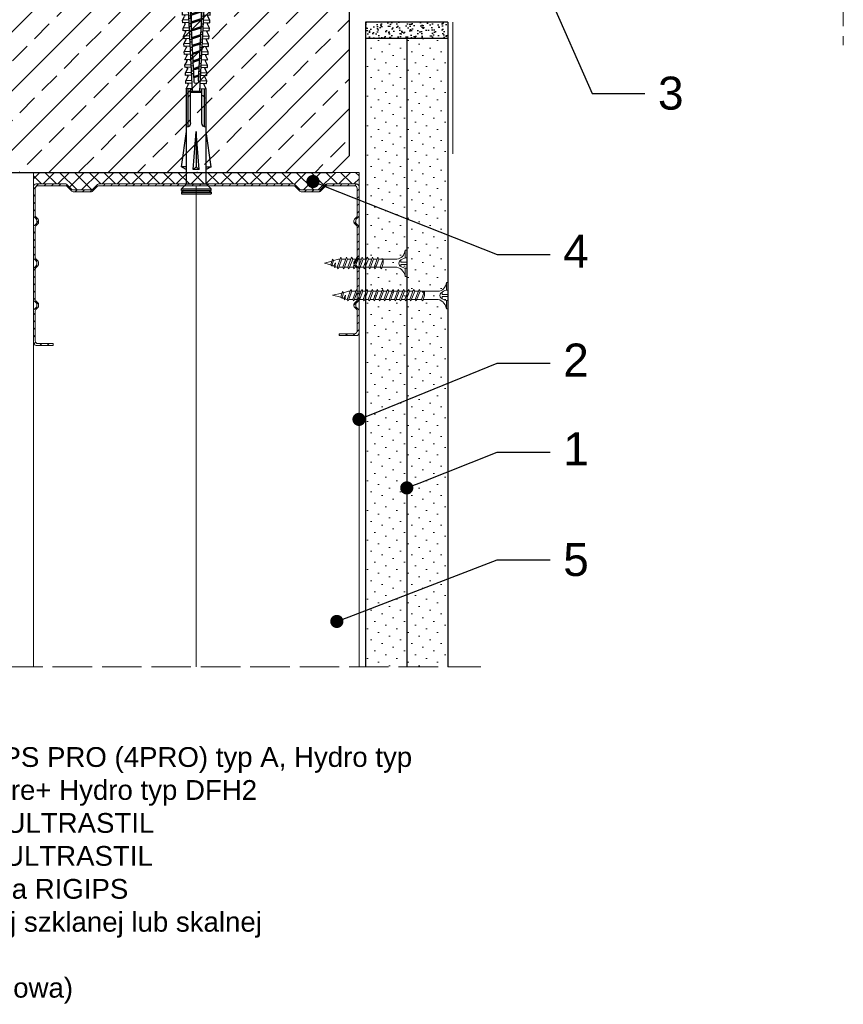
# Model space of a CAD drawing. Header units: millimetres. Extents: x 1245 to 3300, y 237 to 1534.
# Tile 2 of 16: x 1495 to 1745, y 237 to 536. Entities that reach past the tile are written whole.
import ezdxf
from ezdxf import colors
from ezdxf.entities.mleader import LeaderData, LeaderLine
from ezdxf.math import Vec2, Vec3

# ---------------------------------------------------------------- set-up
doc = ezdxf.new("R2010")
doc.units = ezdxf.units.MM
doc.linetypes.add('ACAD_ISO02W100', pattern=[15, 12, -3])
for name, color, linetype, lineweight in [('_ISOVER WELNA', 7, 'BATTING', 9), ('_RIGIPS AKCESORIA', 7, 'Continuous', 18), ('_RIGIPS G-K', 7, 'Continuous', 25), ('_RIGIPS PROFIL', 7, 'Continuous', 18), ('KRESKOWANIE', 7, 'Continuous', 9), ('OPISY', 7, 'Continuous', 9), ('PRZERYWANA', 7, 'ACAD_ISO02W100', 9)]:
    doc.layers.add(name, color=color, linetype=linetype, lineweight=lineweight)
doc.styles.get("Standard").update_dxf_attribs({"font": 'arial.ttf'})
doc.linetypes.add('BATTING', pattern='A,0.00254,-2.54,[134,ltypeshp.shx,S=2.54,R=0,X=-2.54,Y=0],-5.08,[134,ltypeshp.shx,S=2.54,R=180,X=2.54,Y=0],-2.54', length=10.16254)
pattern_1 = [(225, (0, -234.77), (1.122532, -3.367596), [0, -3.175])]

# ---------------------------------------------------------------- blocks, each defined once
blk = doc.blocks.new('TN 25')
at = {"layer": '_RIGIPS AKCESORIA'}
for p, q in [((0, -0.84), (0, 7.16)), ((0, 7.16), (0.46, 7.16)), ((0.46, 7.16), (0.46, 4.78)), ((0.46, 4.78), (0, 4.78)), ((0, 3.5), (1.77, 3.5)), ((1.77, 3.5), (1.77, 4.2)), ((3.02, 4.46), (8.47, 4.46)), ((7.12, 4.46), (7.12, 3.18)), ((8.03, 2.01), (7.12, 4.46)), ((7.12, 3.18), (7.65, 1.53)), ((8.47, 4.46), (8.79, 5)), ((9.61, 1.51), (8.47, 4.46)), ((8.79, 5), (9.93, 2.01)), ((9, 4.46), (10.1, 4.46)), ((10.1, 4.46), (10.41, 5)), ((11.23, 1.51), (10.1, 4.46)), ((10.41, 5), (11.56, 2.01)), ((10.62, 4.46), (11.67, 4.46)), ((11.67, 4.46), (11.99, 5)), ((12.81, 1.51), (11.67, 4.46)), ((11.99, 5), (13.14, 2.01)), ((12.2, 4.46), (13.21, 4.46)), ((13.21, 4.46), (13.52, 5)), ((14.34, 1.51), (13.21, 4.46)), ((13.52, 5), (14.67, 2.01)), ((13.73, 4.46), (14.8, 4.46)), ((14.8, 4.46), (15.12, 5)), ((15.94, 1.51), (14.8, 4.46)), ((15.12, 5), (16.26, 2.01)), ((15.33, 4.46), (16.42, 4.46)), ((16.42, 4.46), (16.73, 5)), ((17.55, 1.51), (16.42, 4.46)), ((16.73, 5), (17.88, 2.01)), ((16.94, 4.46), (17.99, 4.46)), ((17.99, 4.46), (18.31, 5)), ((19.13, 1.51), (17.99, 4.46)), ((18.31, 5), (19.45, 2.01)), ((18.52, 4.46), (19.68, 4.46)), ((19.68, 4.46), (20, 5)), ((20.82, 1.51), (19.68, 4.46)), ((20, 5), (21.14, 2.01)), ((20.21, 4.46), (20.7, 4.46)), ((20.7, 4.46), (22.28, 3.98)), ((21.85, 1.83), (21.67, 3.28)), ((21.67, 3.28), (22.14, 2.4)), ((22.28, 3.98), (22.56, 4.37)), ((22.7, 2.36), (22.28, 3.98)), ((22.56, 4.37), (23.03, 2.71)), ((22.71, 3.85), (25, 3.24)), ((25, 3.24), (23.03, 2.71)), ((0, 2.83), (1.77, 2.83)), ((0.46, 1.64), (0, 1.64)), ((0.46, -0.84), (0.46, 1.64)), ((1.77, 2.83), (1.77, 2.18)), ((7.49, 2.01), (3.55, 2.01)), ((7.65, 1.53), (8.03, 2.01)), ((9.41, 2.01), (8.03, 2.01)), ((9.93, 2.01), (9.61, 1.51)), ((11.04, 2.01), (9.93, 2.01)), ((11.56, 2.01), (11.23, 1.51)), ((12.61, 2.01), (11.56, 2.01)), ((13.14, 2.01), (12.81, 1.51)), ((14.15, 2.01), (13.14, 2.01)), ((14.67, 2.01), (14.34, 1.51)), ((15.74, 2.01), (14.67, 2.01)), ((16.26, 2.01), (15.94, 1.51)), ((17.36, 2.01), (16.26, 2.01)), ((17.88, 2.01), (17.55, 1.51)), ((18.93, 2.01), (17.88, 2.01)), ((19.45, 2.01), (19.13, 1.51)), ((19.45, 2.01), (20.62, 2.01)), ((21.14, 2.01), (20.82, 1.51)), ((21.14, 2.01), (21.81, 2.12)), ((22.14, 2.4), (21.85, 1.83)), ((22.7, 2.36), (22.14, 2.4)), ((23.03, 2.71), (22.7, 2.36)), ((0, -0.84), (0.46, -0.84))]:
    blk.add_line(p, q, dxfattribs=at)
for centre, major_axis, ratio, start_param, end_param in [((3.09, 7.67), (0.17, 3.2), 0.826134, 1.773653, 3.180586), ((-0.04, 0.9), (0, 3.93), 0.848176, -0.720942, -0.151112), ((1.66, 3.18), (0, 0.895), 0.848176, -1.552777, -0.720942), ((1.66, 3.18), (0, 0.895), 0.848176, 3.862535, 4.730408), ((3.37, -1.57), (0.28, 3.57), 0.832181, 0.035984, 1.430787), ((-2.73, 15.91), (0, 14.76), 0.848176, 3.399396, 3.475072), ((0.59, 4.62), (0, 2.81), 0.848176, 3.475072, 3.862535)]:
    blk.add_ellipse(centre, major_axis=major_axis, ratio=ratio, start_param=start_param, end_param=end_param, dxfattribs=at)
blk = doc.blocks.new('TN 35')
at = {"layer": '_RIGIPS AKCESORIA'}
for p, q in [((0, -0.84), (0, 7.16)), ((0, 7.16), (0.46, 7.16)), ((0.46, 7.16), (0.46, 4.78)), ((0.46, 4.78), (0, 4.78)), ((0, 3.5), (1.77, 3.5)), ((1.77, 3.5), (1.77, 4.2)), ((3.02, 4.46), (8.47, 4.46)), ((7.12, 4.46), (7.12, 3.18)), ((8.03, 2.01), (7.12, 4.46)), ((7.12, 3.18), (7.65, 1.53)), ((8.47, 4.46), (8.79, 5)), ((9.61, 1.51), (8.47, 4.46)), ((8.79, 5), (9.93, 2.01)), ((9, 4.46), (10.1, 4.46)), ((10.1, 4.46), (10.41, 5)), ((11.23, 1.51), (10.1, 4.46)), ((10.41, 5), (11.56, 2.01)), ((10.62, 4.46), (11.67, 4.46)), ((11.67, 4.46), (11.99, 5)), ((12.81, 1.51), (11.67, 4.46)), ((11.99, 5), (13.14, 2.01)), ((12.2, 4.46), (13.21, 4.46)), ((13.21, 4.46), (13.52, 5)), ((14.34, 1.51), (13.21, 4.46)), ((13.52, 5), (14.67, 2.01)), ((13.73, 4.46), (14.8, 4.46)), ((14.8, 4.46), (15.12, 5)), ((15.94, 1.51), (14.8, 4.46)), ((15.12, 5), (16.26, 2.01)), ((15.33, 4.46), (16.42, 4.46)), ((16.42, 4.46), (16.73, 5)), ((17.55, 1.51), (16.42, 4.46)), ((16.73, 5), (17.88, 2.01)), ((16.94, 4.46), (17.99, 4.46)), ((17.99, 4.46), (18.31, 5)), ((19.13, 1.51), (17.99, 4.46)), ((18.31, 5), (19.45, 2.01)), ((18.52, 4.46), (19.57, 4.46)), ((19.57, 4.46), (19.88, 5)), ((20.7, 1.51), (19.57, 4.46)), ((19.88, 5), (21.03, 2.01)), ((20.09, 4.46), (21.14, 4.46)), ((21.14, 4.46), (21.46, 5)), ((22.28, 1.51), (21.14, 4.46)), ((21.46, 5), (22.6, 2.01)), ((21.67, 4.46), (22.72, 4.46)), ((22.72, 4.46), (23.03, 5)), ((23.85, 1.51), (22.72, 4.46)), ((23.03, 5), (24.18, 2.01)), ((23.24, 4.46), (24.29, 4.46)), ((24.29, 4.46), (24.61, 5)), ((25.43, 1.51), (24.29, 4.46)), ((24.61, 5), (25.75, 2.01)), ((24.81, 4.46), (25.87, 4.46)), ((25.87, 4.46), (26.18, 5)), ((27, 1.51), (25.87, 4.46)), ((26.18, 5), (27.33, 2.01)), ((26.39, 4.46), (27.44, 4.46)), ((27.44, 4.46), (27.76, 5)), ((28.58, 1.51), (27.44, 4.46)), ((27.76, 5), (28.9, 2.01)), ((27.96, 4.46), (29.13, 4.46)), ((29.13, 4.46), (29.45, 5)), ((30.27, 1.51), (29.13, 4.46)), ((29.45, 5), (30.59, 2.01)), ((29.65, 4.46), (30.15, 4.46)), ((30.15, 4.46), (31.73, 3.98)), ((31.3, 1.83), (31.12, 3.28)), ((31.12, 3.28), (31.59, 2.4)), ((31.73, 3.98), (32.01, 4.37)), ((32.15, 2.36), (31.73, 3.98)), ((32.01, 4.37), (32.48, 2.71)), ((32.16, 3.85), (35, 3.24)), ((35, 3.24), (32.48, 2.71)), ((0, 2.83), (1.77, 2.83)), ((0.46, 1.64), (0, 1.64)), ((0.46, -0.84), (0.46, 1.64)), ((1.77, 2.83), (1.77, 2.18)), ((7.49, 2.01), (3.55, 2.01)), ((7.65, 1.53), (8.03, 2.01)), ((9.41, 2.01), (8.03, 2.01)), ((9.93, 2.01), (9.61, 1.51)), ((11.04, 2.01), (9.93, 2.01)), ((11.56, 2.01), (11.23, 1.51)), ((12.61, 2.01), (11.56, 2.01)), ((13.14, 2.01), (12.81, 1.51)), ((14.15, 2.01), (13.14, 2.01)), ((14.67, 2.01), (14.34, 1.51)), ((15.74, 2.01), (14.67, 2.01)), ((16.26, 2.01), (15.94, 1.51)), ((17.36, 2.01), (16.26, 2.01)), ((17.88, 2.01), (17.55, 1.51)), ((18.93, 2.01), (17.84, 2.01)), ((19.45, 2.01), (19.13, 1.51)), ((20.51, 2.01), (19.41, 2.01)), ((21.03, 2.01), (20.7, 1.51)), ((22.08, 2.01), (20.99, 2.01)), ((22.6, 2.01), (22.28, 1.51)), ((23.66, 2.01), (22.56, 2.01)), ((24.18, 2.01), (23.85, 1.51)), ((25.23, 2.01), (24.14, 2.01)), ((25.75, 2.01), (25.43, 1.51)), ((26.81, 2.01), (25.71, 2.01)), ((27.33, 2.01), (27, 1.51)), ((28.38, 2.01), (27.33, 2.01)), ((28.9, 2.01), (28.58, 1.51)), ((28.9, 2.01), (30.07, 2.01)), ((30.59, 2.01), (30.27, 1.51)), ((30.59, 2.01), (31.26, 2.12)), ((31.59, 2.4), (31.3, 1.83)), ((32.15, 2.36), (31.59, 2.4)), ((32.48, 2.71), (32.15, 2.36)), ((0, -0.84), (0.46, -0.84))]:
    blk.add_line(p, q, dxfattribs=at)
for centre, major_axis, ratio, start_param, end_param in [((3.09, 7.67), (0.17, 3.2), 0.826134, 1.773653, 3.180586), ((-0.04, 0.9), (0, 3.93), 0.848176, -0.720942, -0.151112), ((1.66, 3.18), (0, 0.895), 0.848176, -1.552777, -0.720942), ((1.66, 3.18), (0, 0.895), 0.848176, 3.862535, 4.730408), ((3.37, -1.57), (0.28, 3.57), 0.832181, 0.035984, 1.430787), ((-2.73, 15.91), (0, 14.76), 0.848176, 3.399396, 3.475072), ((0.59, 4.62), (0, 2.81), 0.848176, 3.475072, 3.862535)]:
    blk.add_ellipse(centre, major_axis=major_axis, ratio=ratio, start_param=start_param, end_param=end_param, dxfattribs=at)
blk = doc.blocks.new('CW 100 ULTRASTIL')
h = blk.add_hatch()
h.set_pattern_fill('ANSI31', color=256, scale=0.5, style=0)
h.paths.add_polyline_path([(179.46, 109.85, -0.198912), (179.6, 110.2), (181.11, 111.71, 0.198912), (181.26, 112.06), (181.26, 117.65, 0.198912), (181.11, 118), (179.6, 119.51, -0.198912), (179.46, 119.86), (179.46, 128.31, -0.414214), (180.26, 129.11), (188.58, 129.11, -0.198912), (188.93, 128.96), (189.64, 128.25, 0.198912), (189.99, 128.11), (190.58, 128.11, 0.198912), (190.93, 128.25), (191.64, 128.96, -0.198912), (191.99, 129.11), (201.28, 129.11, -0.198912), (201.63, 128.96), (202.34, 128.25, 0.198912), (202.69, 128.11), (203.28, 128.11, 0.198912), (203.63, 128.25), (204.34, 128.96, -0.198912), (204.69, 129.11), (213.98, 129.11, -0.198912), (214.33, 128.96), (215.04, 128.25, 0.198912), (215.39, 128.11), (215.98, 128.11, 0.198912), (216.33, 128.25), (217.04, 128.96, -0.198912), (217.39, 129.11), (226.56, 129.11, -0.414214), (227.36, 128.31), (227.36, 123.66), (227.91, 123.66), (227.91, 128.86, 0.414214), (227.11, 129.66), (217.39, 129.66, 0.198912), (217.04, 129.51), (216.33, 128.8, -0.198912), (215.98, 128.66), (215.39, 128.66, -0.198912), (215.04, 128.8), (214.33, 129.51, 0.198912), (213.98, 129.66), (204.69, 129.66, 0.198912), (204.34, 129.51), (203.63, 128.8, -0.198912), (203.28, 128.66), (202.69, 128.66, -0.198912), (202.34, 128.8), (201.63, 129.51, 0.198912), (201.28, 129.66), (191.99, 129.66, 0.198912), (191.64, 129.51), (190.93, 128.8, -0.198912), (190.58, 128.66), (189.99, 128.66, -0.198912), (189.64, 128.8), (188.93, 129.51, 0.198912), (188.58, 129.66), (179.71, 129.66, 0.414214), (178.91, 128.86), (178.91, 119.86, 0.198912), (179.05, 119.51), (180.56, 118, -0.198912), (180.71, 117.65), (180.71, 112.06, -0.198912), (180.56, 111.71), (179.05, 110.2, 0.198912), (178.91, 109.85), (178.91, 50.66, 0.198912), (179.05, 50.31), (180.56, 48.8, -0.198912), (180.71, 48.45), (180.71, 42.86, -0.198912), (180.56, 42.51), (179.05, 41, 0.198912), (178.91, 40.65), (178.91, 31.66, 0.414214), (179.71, 30.86), (188.58, 30.86, 0.198912), (188.93, 31), (189.64, 31.71, -0.198912), (189.99, 31.86), (190.58, 31.86, -0.198912), (190.93, 31.71), (191.64, 31, 0.198912), (191.99, 30.86), (201.28, 30.86, 0.198912), (201.63, 31), (202.34, 31.71, -0.198912), (202.69, 31.86), (203.28, 31.86, -0.198912), (203.63, 31.71), (204.34, 31, 0.198912), (204.69, 30.86), (213.98, 30.86, 0.198912), (214.33, 31), (215.04, 31.71, -0.198912), (215.39, 31.86), (215.98, 31.86, -0.198912), (216.33, 31.71), (217.04, 31, 0.198912), (217.39, 30.86), (224.11, 30.86, 0.414214), (224.91, 31.66), (224.91, 36.86), (224.36, 36.86), (224.36, 32.21, -0.414214), (223.56, 31.41), (217.39, 31.41, -0.198912), (217.04, 31.55), (216.33, 32.26, 0.198912), (215.98, 32.41), (215.39, 32.41, 0.198912), (215.04, 32.26), (214.33, 31.55, -0.198912), (213.98, 31.41), (204.69, 31.41, -0.198912), (204.34, 31.55), (203.63, 32.26, 0.198912), (203.28, 32.41), (202.69, 32.41, 0.198912), (202.34, 32.26), (201.63, 31.55, -0.198912), (201.28, 31.41), (191.99, 31.41, -0.198912), (191.64, 31.55), (190.93, 32.26, 0.198912), (190.58, 32.41), (189.99, 32.41, 0.198912), (189.64, 32.26), (188.93, 31.55, -0.198912), (188.58, 31.41), (180.26, 31.41, -0.414214), (179.46, 32.21), (179.46, 40.65, -0.198912), (179.6, 41), (181.11, 42.51, 0.198912), (181.26, 42.86), (181.26, 48.45, 0.198912), (181.11, 48.8), (179.6, 50.31, -0.198912), (179.46, 50.66)])
at = {"layer": '_RIGIPS PROFIL'}
for p, q in [((178.91, 128.86), (178.91, 119.86)), ((188.58, 129.66), (179.71, 129.66)), ((188.58, 129.11), (180.26, 129.11)), ((188.93, 129.51), (189.64, 128.8)), ((188.93, 128.96), (189.64, 128.25)), ((190.58, 128.66), (189.99, 128.66)), ((191.64, 129.51), (190.93, 128.8)), ((191.64, 128.96), (190.93, 128.25)), ((201.28, 129.66), (191.99, 129.66)), ((201.28, 129.11), (191.99, 129.11)), ((201.63, 129.51), (202.34, 128.8)), ((201.63, 128.96), (202.34, 128.25)), ((203.28, 128.66), (202.69, 128.66)), ((204.34, 129.51), (203.63, 128.8)), ((204.34, 128.96), (203.63, 128.25)), ((204.69, 129.66), (213.98, 129.66)), ((204.69, 129.11), (213.98, 129.11)), ((214.33, 129.51), (215.04, 128.8)), ((214.33, 128.96), (215.04, 128.25)), ((215.98, 128.66), (215.39, 128.66)), ((217.04, 129.51), (216.33, 128.8)), ((217.04, 128.96), (216.33, 128.25)), ((227.11, 129.66), (217.39, 129.66)), ((226.56, 129.11), (217.39, 129.11)), ((227.91, 123.66), (227.91, 128.86)), ((179.46, 128.31), (179.46, 119.86)), ((190.58, 128.11), (189.99, 128.11)), ((203.28, 128.11), (202.69, 128.11)), ((215.98, 128.11), (215.39, 128.11)), ((227.36, 123.66), (227.36, 128.31)), ((227.36, 123.66), (227.91, 123.66)), ((180.56, 118), (179.05, 119.51)), ((181.11, 118), (179.6, 119.51)), ((180.71, 117.65), (180.71, 112.06)), ((181.26, 117.65), (181.26, 112.06)), ((180.56, 111.71), (179.05, 110.2)), ((181.11, 111.71), (179.6, 110.2)), ((178.91, 109.85), (178.91, 50.66)), ((179.46, 109.85), (179.46, 50.66)), ((180.56, 48.8), (179.05, 50.31)), ((181.11, 48.8), (179.6, 50.31)), ((180.71, 42.86), (180.71, 48.45)), ((181.26, 42.86), (181.26, 48.45)), ((180.56, 42.51), (179.05, 41)), ((181.11, 42.51), (179.6, 41)), ((178.91, 31.66), (178.91, 40.65)), ((179.46, 32.21), (179.46, 40.65)), ((224.36, 36.86), (224.36, 32.21)), ((224.36, 36.86), (224.91, 36.86)), ((224.91, 36.86), (224.91, 31.66)), ((188.58, 30.86), (179.71, 30.86)), ((188.58, 31.41), (180.26, 31.41)), ((188.93, 31.55), (189.64, 32.26)), ((188.93, 31), (189.64, 31.71)), ((190.58, 32.41), (189.99, 32.41)), ((190.58, 31.86), (189.99, 31.86)), ((191.64, 31.55), (190.93, 32.26)), ((191.64, 31), (190.93, 31.71)), ((201.28, 31.41), (191.99, 31.41)), ((201.28, 30.86), (191.99, 30.86)), ((201.63, 31.55), (202.34, 32.26)), ((201.63, 31), (202.34, 31.71)), ((203.28, 32.41), (202.69, 32.41)), ((203.28, 31.86), (202.69, 31.86)), ((204.34, 31.55), (203.63, 32.26)), ((204.34, 31), (203.63, 31.71)), ((204.69, 31.41), (213.98, 31.41)), ((204.69, 30.86), (213.98, 30.86)), ((214.33, 31.55), (215.04, 32.26)), ((214.33, 31), (215.04, 31.71)), ((215.98, 32.41), (215.39, 32.41)), ((215.98, 31.86), (215.39, 31.86)), ((217.04, 31.55), (216.33, 32.26)), ((217.04, 31), (216.33, 31.71)), ((223.56, 31.41), (217.39, 31.41)), ((224.11, 30.86), (217.39, 30.86))]:
    blk.add_line(p, q, dxfattribs=at)
for centre, radius, start, end in [((179.71, 128.86), 0.8, 90, 180), ((180.26, 128.31), 0.8, 90, 180), ((188.58, 129.16), 0.5, 45, 90), ((188.58, 128.61), 0.5, 45, 90), ((189.99, 129.16), 0.5, 225, 270), ((190.58, 129.16), 0.5, 270, 315), ((191.99, 129.16), 0.5, 90, 135), ((191.99, 128.61), 0.5, 90, 135), ((201.28, 129.16), 0.5, 45, 90), ((201.28, 128.61), 0.5, 45, 90), ((202.69, 129.16), 0.5, 225, 270), ((203.28, 129.16), 0.5, 270, 315), ((204.69, 129.16), 0.5, 90, 135), ((204.69, 128.61), 0.5, 90, 135), ((213.98, 129.16), 0.5, 45, 90), ((213.98, 128.61), 0.5, 45, 90), ((215.39, 129.16), 0.5, 225, 270), ((215.98, 129.16), 0.5, 270, 315), ((217.39, 129.16), 0.5, 90, 135), ((217.39, 128.61), 0.5, 90, 135), ((226.56, 128.31), 0.8, 0, 90), ((227.11, 128.86), 0.8, 0, 90), ((189.99, 128.61), 0.5, 225, 270), ((190.58, 128.61), 0.5, 270, 315), ((202.69, 128.61), 0.5, 225, 270), ((203.28, 128.61), 0.5, 270, 315), ((215.39, 128.61), 0.5, 225, 270), ((215.98, 128.61), 0.5, 270, 315), ((179.41, 119.86), 0.5, 180, 225), ((179.96, 119.86), 0.5, 180, 225), ((180.21, 117.65), 0.5, 0, 45), ((180.76, 117.65), 0.5, 0, 45), ((180.21, 112.06), 0.5, 315, 0), ((180.76, 112.06), 0.5, 315, 0), ((179.41, 109.85), 0.5, 135, 180), ((179.96, 109.85), 0.5, 135, 180), ((179.41, 50.66), 0.5, 180, 225), ((179.96, 50.66), 0.5, 180, 225), ((180.21, 48.45), 0.5, 0, 45), ((180.76, 48.45), 0.5, 0, 45), ((180.21, 42.86), 0.5, 315, 0), ((180.76, 42.86), 0.5, 315, 0), ((179.41, 40.65), 0.5, 135, 180), ((179.96, 40.65), 0.5, 135, 180), ((179.71, 31.66), 0.8, 180, 270), ((180.26, 32.21), 0.8, 180, 270), ((188.58, 31.91), 0.5, 270, 315), ((188.58, 31.36), 0.5, 270, 315), ((189.99, 31.91), 0.5, 90, 135), ((189.99, 31.36), 0.5, 90, 135), ((190.58, 31.91), 0.5, 45, 90), ((190.58, 31.36), 0.5, 45, 90), ((191.99, 31.91), 0.5, 225, 270), ((191.99, 31.36), 0.5, 225, 270), ((201.28, 31.91), 0.5, 270, 315), ((201.28, 31.36), 0.5, 270, 315), ((202.69, 31.91), 0.5, 90, 135), ((202.69, 31.36), 0.5, 90, 135), ((203.28, 31.91), 0.5, 45, 90), ((203.28, 31.36), 0.5, 45, 90), ((204.69, 31.91), 0.5, 225, 270), ((204.69, 31.36), 0.5, 225, 270), ((213.98, 31.91), 0.5, 270, 315), ((213.98, 31.36), 0.5, 270, 315), ((215.39, 31.91), 0.5, 90, 135), ((215.39, 31.36), 0.5, 90, 135), ((215.98, 31.91), 0.5, 45, 90), ((215.98, 31.36), 0.5, 45, 90), ((217.39, 31.91), 0.5, 225, 270), ((217.39, 31.36), 0.5, 225, 270), ((223.56, 32.21), 0.8, 270, 0), ((224.11, 31.66), 0.8, 270, 0)]:
    blk.add_arc(centre, radius, start, end, dxfattribs=at)
blk = doc.blocks.new('kolek rozprezny komplet 60')
for p, q in [((390.66, 217.01), (390.76, 218.91)), ((393.75, 218.75), (390.71, 217.96)), ((393.81, 219.85), (390.76, 218.91)), ((393.68, 217.35), (393.81, 219.85)), ((397.41, 219.66), (393.81, 219.85)), ((397.31, 217.76), (397.41, 219.66)), ((399, 219.58), (397.82, 218.98)), ((398.9, 217.68), (399, 219.58)), ((399.8, 219.54), (399, 219.58)), ((399.7, 217.64), (399.8, 219.54)), ((401.4, 219.45), (400.22, 218.85)), ((401.3, 217.56), (401.4, 219.45)), ((402.2, 219.41), (401.4, 219.45)), ((402.1, 217.51), (402.2, 219.41)), ((403.8, 219.33), (402.61, 218.72)), ((403.7, 217.43), (403.8, 219.33)), ((404.6, 219.29), (403.8, 219.33)), ((404.5, 217.39), (404.6, 219.29)), ((406.19, 219.2), (405.01, 218.6)), ((406.09, 217.3), (406.19, 219.2)), ((406.99, 219.16), (406.19, 219.2)), ((406.89, 217.26), (406.99, 219.16)), ((408.59, 219.08), (407.41, 218.47)), ((408.49, 217.18), (408.59, 219.08)), ((409.39, 219.03), (408.59, 219.08)), ((409.29, 217.14), (409.39, 219.03)), ((410.99, 218.95), (409.8, 218.35)), ((410.89, 217.05), (410.99, 218.95)), ((412.59, 218.87), (411.4, 218.26)), ((412.49, 216.97), (412.59, 218.87)), ((413.38, 218.82), (412.59, 218.87)), ((413.28, 216.93), (413.38, 218.82)), ((414.98, 218.74), (413.8, 218.14)), ((414.88, 216.84), (414.98, 218.74)), ((415.78, 218.7), (414.98, 218.74)), ((415.68, 216.8), (415.78, 218.7)), ((417.38, 218.62), (416.2, 218.01)), ((417.28, 216.72), (417.38, 218.62)), ((418.18, 218.57), (417.38, 218.62)), ((418.08, 216.68), (418.18, 218.57)), ((419.78, 218.49), (418.59, 217.89)), ((419.68, 216.59), (419.78, 218.49)), ((448.67, 218.45), (419.77, 218.45)), ((443.47, 219.95), (432.8, 218.45)), ((443.47, 218.45), (443.47, 219.95)), ((443.47, 219.95), (444.34, 218.45)), ((450.17, 219.95), (448.67, 218.45)), ((448.67, 218.45), (448.67, 212.45)), ((450.17, 219.95), (450.17, 210.95)), ((450.67, 219.95), (450.17, 219.95)), ((450.67, 219.95), (450.67, 210.95)), ((450.67, 219.35), (451.17, 219.95)), ((451.17, 219.95), (451.67, 219.95)), ((451.17, 219.95), (451.17, 210.95)), ((451.67, 219.95), (451.67, 210.95)), ((393.15, 216.88), (390.66, 217.01)), ((391.67, 216.95), (392.67, 216.95)), ((392.67, 216.95), (391.67, 213.95)), ((392.67, 216.95), (392.07, 213.95)), ((393.07, 216.95), (392.07, 213.95)), ((392.67, 216.95), (393.04, 217.45)), ((393.07, 216.95), (393.04, 217.45)), ((393.07, 216.95), (394.67, 216.95)), ((394.67, 216.95), (393.67, 213.95)), ((417.38, 216.11), (393.68, 217.35)), ((420.47, 216.55), (393.71, 217.95)), ((394.67, 216.95), (394.07, 213.95)), ((395.07, 216.95), (394.07, 213.95)), ((394.67, 216.95), (394.92, 217.29)), ((395.07, 216.95), (395.05, 217.28)), ((395.07, 216.95), (397.07, 216.95)), ((397.07, 216.95), (396.07, 213.95)), ((397.07, 216.95), (396.47, 213.95)), ((397.47, 216.95), (396.47, 213.95)), ((397.07, 216.95), (397.23, 217.17)), ((397.47, 216.95), (397.46, 217.16)), ((397.47, 216.95), (399.47, 216.95)), ((397.67, 217.14), (397.71, 217.74)), ((398.47, 217.1), (398.5, 217.7)), ((399.47, 216.95), (398.47, 213.95)), ((399.47, 216.95), (398.87, 213.95)), ((399.87, 216.95), (398.87, 213.95)), ((399.47, 216.95), (399.55, 217.05)), ((399.87, 216.95), (399.87, 217.03)), ((399.87, 216.95), (401.38, 216.95)), ((400.07, 217.02), (400.1, 217.62)), ((400.87, 216.98), (400.9, 217.58)), ((401.87, 216.92), (400.87, 213.95)), ((401.87, 216.92), (401.27, 213.95)), ((402.26, 216.9), (401.27, 213.95)), ((402.47, 216.89), (402.5, 217.49)), ((403.27, 216.85), (403.3, 217.45)), ((404.22, 216.8), (403.31, 214.05)), ((404.24, 216.8), (403.7, 214.07)), ((404.62, 216.78), (403.72, 214.07)), ((404.86, 216.77), (404.9, 217.37)), ((405.66, 216.73), (405.69, 217.32)), ((406.58, 216.68), (405.75, 214.18)), ((406.62, 216.68), (406.12, 214.2)), ((406.98, 216.66), (406.16, 214.2)), ((407.26, 216.64), (407.29, 217.24)), ((408.06, 216.6), (408.09, 217.2)), ((408.94, 216.55), (408.19, 214.31)), ((408.99, 216.55), (408.55, 214.33)), ((409.34, 216.53), (408.6, 214.33)), ((409.66, 216.52), (409.69, 217.12)), ((410.46, 216.47), (410.49, 217.07)), ((411.3, 216.43), (410.64, 214.44)), ((411.37, 216.43), (410.98, 214.45)), ((411.69, 216.41), (411.04, 214.46)), ((412.05, 216.39), (412.09, 216.99)), ((412.85, 216.35), (412.89, 216.95)), ((413.66, 216.31), (413.08, 214.56)), ((413.75, 216.3), (413.4, 214.58)), ((414.05, 216.29), (413.49, 214.58)), ((414.45, 216.27), (414.48, 216.86)), ((415.25, 216.22), (415.28, 216.82)), ((416.02, 216.18), (415.52, 214.69)), ((416.12, 216.18), (415.83, 214.71)), ((416.41, 216.16), (415.93, 214.71)), ((418.22, 215.58), (418.01, 214.95)), ((430.17, 217.15), (419.71, 217.15)), ((431.37, 217.95), (419.75, 217.95)), ((420.47, 217.15), (420.47, 213.75)), ((420.67, 217.15), (420.67, 213.75)), ((420.87, 217.15), (420.87, 213.75)), ((444.34, 216.37), (432.8, 215.45)), ((432.8, 215.45), (443.47, 215.45)), ((444.34, 214.53), (432.8, 215.45)), ((444.34, 216.37), (443.47, 215.45)), ((444.34, 214.53), (443.47, 215.45)), ((444.34, 214.53), (444.34, 216.37)), ((448.67, 216.95), (448.67, 213.95)), ((393.15, 214.02), (390.66, 213.89)), ((390.66, 213.89), (390.76, 211.99)), ((393.75, 212.15), (390.71, 212.94)), ((391.67, 213.95), (391.71, 213.45)), ((391.71, 213.45), (392.07, 213.95)), ((392.07, 213.95), (393.67, 213.95)), ((393.67, 213.95), (393.7, 213.55)), ((417.38, 214.79), (393.68, 213.55)), ((393.68, 213.55), (393.81, 211.05)), ((420.47, 214.35), (393.71, 212.95)), ((393.78, 213.55), (394.07, 213.95)), ((394.07, 213.95), (396.07, 213.95)), ((396.07, 213.95), (396.09, 213.67)), ((396.28, 213.68), (396.47, 213.95)), ((396.47, 213.95), (398.47, 213.95)), ((397.31, 213.14), (397.41, 211.24)), ((397.67, 213.76), (397.71, 213.16)), ((398.47, 213.95), (398.48, 213.8)), ((398.47, 213.8), (398.5, 213.2)), ((398.77, 213.81), (398.87, 213.95)), ((398.87, 213.95), (400.87, 213.95)), ((398.9, 213.22), (399, 211.32)), ((399.7, 213.26), (399.8, 211.36)), ((400.07, 213.88), (400.1, 213.28)), ((400.87, 213.95), (400.88, 213.92)), ((400.87, 213.92), (400.9, 213.32)), ((401.27, 213.95), (401.38, 213.95)), ((401.27, 213.94), (401.27, 213.95)), ((401.3, 213.35), (401.4, 211.45)), ((402.1, 213.39), (402.2, 211.49)), ((402.47, 214.01), (402.5, 213.41)), ((403.8, 211.57), (402.61, 212.18)), ((403.27, 214.05), (403.3, 213.45)), ((403.7, 213.47), (403.8, 211.57)), ((404.5, 213.51), (404.6, 211.62)), ((404.86, 214.13), (404.9, 213.53)), ((406.19, 211.7), (405.01, 212.3)), ((405.66, 214.17), (405.69, 213.58)), ((406.09, 213.6), (406.19, 211.7)), ((406.89, 213.64), (406.99, 211.74)), ((407.26, 214.26), (407.29, 213.66)), ((408.59, 211.82), (407.41, 212.43)), ((408.06, 214.3), (408.09, 213.7)), ((408.49, 213.72), (408.59, 211.82)), ((409.29, 213.76), (409.39, 211.87)), ((409.66, 214.38), (409.69, 213.79)), ((410.99, 211.95), (409.8, 212.55)), ((410.46, 214.43), (410.49, 213.83)), ((410.89, 213.85), (410.99, 211.95)), ((412.59, 212.03), (411.4, 212.64)), ((412.05, 214.51), (412.09, 213.91)), ((412.49, 213.93), (412.59, 212.03)), ((412.85, 214.55), (412.89, 213.95)), ((413.28, 213.97), (413.38, 212.08)), ((414.98, 212.16), (413.8, 212.76)), ((414.45, 214.64), (414.48, 214.04)), ((414.88, 214.06), (414.98, 212.16)), ((415.78, 212.2), (414.98, 212.16)), ((415.25, 214.68), (415.28, 214.08)), ((415.68, 214.1), (415.78, 212.2)), ((417.38, 212.29), (416.2, 212.89)), ((417.28, 214.18), (417.38, 212.29)), ((418.18, 212.33), (417.38, 212.29)), ((418.08, 214.22), (418.18, 212.33)), ((419.78, 212.41), (418.59, 213.01)), ((419.68, 214.31), (419.78, 212.41)), ((430.17, 213.75), (419.71, 213.75)), ((431.37, 212.95), (419.75, 212.95)), ((448.67, 212.45), (419.77, 212.45)), ((443.47, 210.95), (432.8, 212.45)), ((443.47, 212.45), (443.47, 210.95)), ((443.47, 210.95), (444.34, 212.45)), ((450.17, 210.95), (448.67, 212.45)), ((393.81, 211.05), (390.76, 211.99)), ((397.41, 211.24), (393.81, 211.05)), ((399, 211.32), (397.82, 211.93)), ((399.8, 211.36), (399, 211.32)), ((401.4, 211.45), (400.22, 212.05)), ((402.2, 211.49), (401.4, 211.45)), ((404.6, 211.62), (403.8, 211.57)), ((406.99, 211.74), (406.19, 211.7)), ((409.39, 211.87), (408.59, 211.82)), ((413.38, 212.08), (412.59, 212.03)), ((450.67, 210.95), (450.17, 210.95)), ((450.67, 211.55), (451.17, 210.95)), ((451.17, 210.95), (451.67, 210.95))]:
    blk.add_line(p, q)
for centre, radius, start, end in [((397.68, 219.24), 0.3, 177, 297), ((400.08, 219.12), 0.3, 177, 297), ((402.48, 218.99), 0.3, 177, 297), ((404.87, 218.87), 0.3, 177, 297), ((407.27, 218.74), 0.3, 177, 297), ((409.67, 218.61), 0.3, 177, 297), ((411.27, 218.53), 0.3, 177, 297), ((413.66, 218.41), 0.3, 177, 297), ((416.06, 218.28), 0.3, 177, 297), ((418.46, 218.15), 0.3, 177, 297), ((430.17, 218.45), 1.3, 270, 0), ((393.41, 206.24), 10.85, 99.2038, 121.9083), ((393.41, 224.66), 10.85, 238.0917, 260.7962), ((393.65, 216.85), 0.5, 87, 177), ((417.55, 215.45), 0.682, 255.8604, 104.1386), ((422.67, 216.95), 1, 90, 168.463), ((393.65, 214.05), 0.5, 183, 273), ((402.48, 211.91), 0.3, 63, 183), ((404.87, 212.03), 0.3, 63, 183), ((407.27, 212.16), 0.3, 63, 183), ((409.67, 212.29), 0.3, 63, 183), ((411.27, 212.37), 0.3, 63, 183), ((413.66, 212.5), 0.3, 63, 183), ((416.06, 212.62), 0.3, 63, 183), ((418.46, 212.75), 0.3, 63, 183), ((422.67, 213.95), 1, 191.537, 270), ((430.17, 212.45), 1.3, 0, 90), ((397.68, 211.66), 0.3, 63, 183), ((400.08, 211.78), 0.3, 63, 183)]:
    blk.add_arc(centre, radius, start, end)
blk = doc.blocks.new('_Dot')
at = {"color": 0, "linetype": 'ByBlock', "lineweight": -2}
blk.add_line((-0.5, 0), (-1, 0), dxfattribs=at)
at = {"color": 0, "linetype": 'ByBlock', "const_width": 0.5}
blk.add_lwpolyline([(-0.25, 0, 1), (0.25, 0, 1)], format="xyb", close=True, dxfattribs=at)

msp = doc.modelspace()

# ---------------------------------------------------------------- hatches: boundary and pattern name
at = {"layer": '_RIGIPS AKCESORIA'}
h = msp.add_hatch(dxfattribs=at)
h.set_pattern_fill('ANSI37', color=256, angle=90, style=0)
h.set_pattern_definition([(225, (2588.687, 2784.8848), (-2.245064, 2.245064), []), (135, (2588.687, 2784.8848), (2.245064, 2.245064), [])])
h.paths.add_polyline_path([(1519.21, 486.18, 0.198912), (1518.86, 486.03), (1517.35, 484.53, -0.198912), (1517, 484.38), (1511.41, 484.38, -0.198912), (1511.06, 484.53), (1509.55, 486.03, 0.198912), (1509.2, 486.18), (1500.2, 486.18, 0.414214), (1499.4, 485.38), (1499.4, 489.68), (1598.2, 489.68), (1598.2, 485.38, 0.414214), (1597.4, 486.18), (1588.41, 486.18, 0.198912), (1588.06, 486.03), (1586.55, 484.53, -0.198912), (1586.2, 484.38), (1580.61, 484.38, -0.198912), (1580.26, 484.53), (1578.75, 486.03, 0.198912), (1578.4, 486.18)])
at = {"layer": '_RIGIPS G-K'}
h = msp.add_hatch(dxfattribs=at)
h.set_pattern_fill('AR-SAND', color=256, scale=0.05, angle=90, style=0)
h.set_pattern_definition([(307.5, (509.8196, 2549.8181), (2.4470662, 0.0800016), [0, -1.9304, 0, -2.159, 0, -2.06375]), (277.5, (509.8196, 2549.818), (3.5841255, -2.2476164), [0, -1.0414, 0, -1.7399, 0, -0.66675]), (237.5, (509.8196, 2551.3802), (0.007186, -3.9549619), [0, -0.635, 0, -2.286, 0, -2.9845]), (227.5, (509.8196, 2551.3802), (1.1146466, -3.8177823), [0, -0.3175, 0, -1.4986, 0, -1.7145])])
h.paths.add_polyline_path([(1625.2, 530.28), (1625.2, 535.28), (1600.2, 535.28), (1600.2, 530.28)])
at = {"layer": 'KRESKOWANIE'}
h = msp.add_hatch(dxfattribs=at)
h.set_pattern_fill('ANSI33', color=256, scale=2, style=0)
h.set_pattern_definition([(45, (7e-13, -834.77), (-8.980256, 8.980256), []), (45, (8.98, -834.77), (-8.980256, 8.980256), [6.35, -3.175])])
h.paths.add_polyline_path([(1595.2, 684.68), (1590.2, 689.68), (1400.2, 689.68), (1395.2, 684.68), (1395.2, 494.68), (1400.2, 489.68), (1590.2, 489.68), (1595.2, 494.68)])
h = msp.add_hatch(dxfattribs=at)
h.set_pattern_fill('DOTS', color=256, scale=2, angle=225, style=0)
h.set_pattern_definition(pattern_1)
h.paths.add_polyline_path([(1612.7, 530.28), (1600.2, 530.28), (1600.2, 339.68), (1612.7, 339.68)])
h = msp.add_hatch(dxfattribs=at)
h.set_pattern_fill('DOTS', color=256, scale=2, angle=225, style=0)
h.set_pattern_definition(pattern_1)
h.paths.add_polyline_path([(1625.2, 530.28), (1612.7, 530.28), (1612.7, 339.68), (1625.2, 339.68)])

# ---------------------------------------------------------------- linework, layer by layer
for p, q in [((1595.2, 684.68), (1595.2, 494.68)), ((1595.2, 494.68), (1590.2, 489.68)), ((1400.2, 489.68), (1590.2, 489.68))]:
    msp.add_line(p, q)
at = {"layer": '_ISOVER WELNA', "ltscale": 4.8}
msp.add_line((1548.8, 339.68), (1548.8, 485.63), dxfattribs=at)
at = {"layer": '_RIGIPS AKCESORIA'}
msp.add_line((1626.7, 535.28), (1626.7, 495.28), dxfattribs=at)
at = {"layer": '_RIGIPS G-K'}
for p, q in [((1600.2, 535.28), (1600.2, 339.68)), ((1625.2, 535.28), (1600.2, 535.28)), ((1625.2, 535.28), (1625.2, 339.68)), ((1625.2, 530.28), (1600.2, 530.28)), ((1612.7, 530.28), (1612.7, 339.68))]:
    msp.add_line(p, q, dxfattribs=at)
at = {"layer": '_RIGIPS PROFIL'}
for p, q in [((1499.4, 489.68), (1499.4, 339.68)), ((1598.2, 489.68), (1598.2, 339.68))]:
    msp.add_line(p, q, dxfattribs=at)
at = {"layer": 'KRESKOWANIE'}
msp.add_line((1598.2, 489.68), (1590.2, 489.68), dxfattribs=at)
at = {"layer": 'PRZERYWANA'}
for p, q in [((1745.2, 651.08), (1745.2, 528.28)), ((1355.2, 339.68), (1635.2, 339.68))]:
    msp.add_line(p, q, dxfattribs=at)

# ---------------------------------------------------------------- block references
at = {"xscale": -1, "rotation": 90}
msp.add_blockref('kolek rozprezny komplet 60', (1764.25, 934.86), dxfattribs=at)
at = {"layer": '_RIGIPS AKCESORIA', "xscale": -1}
for name, p in [('TN 25', (1612.7, 458.94)), ('TN 35', (1625.2, 449.16))]:
    msp.add_blockref(name, p, dxfattribs=at)
at = {"layer": '_RIGIPS PROFIL', "xscale": -1, "rotation": 90}
msp.add_blockref('CW 100 ULTRASTIL', (1629.06, 665.09), dxfattribs=at)

# ---------------------------------------------------------------- texts
at = {"insert": (1367.94, 315.28), "char_height": 6, "width": 260.8636, "attachment_point": 1}
msp.add_mtext('1. Płyta gipsowo-kartonowa RIGIPS PRO (4PRO) typ A, Hydro typ H2, Fire typ F, Fire+ typ DF lub Fire+ Hydro typ DFH2\\P2. Profil poziomy RIGIPS UW 50 ULTRASTIL\\P3. Profil pionowy RIGIPS CW 50 ULTRASTIL\\P4. Taśma uszczelniająca piankowa RIGIPS\\P5. Wypełnienie z wełny mineralnej szklanej lub skalnej\\P6. Taśma spoinowa RIGIPS\\P7. Taśma samoprzylepna (poślizgowa)', dxfattribs=at)

# ---------------------------------------------------------------- leaders
at = {"layer": 'OPISY'}
ml = msp.add_multileader_mtext('Standard', dxfattribs=at)
ml.set_content('3', color=256)
ml.set_leader_properties()
ml.set_arrow_properties(name='DOT')
ml.build(insert=Vec2(0, 0))
ctx = ml.context
ctx.base_point, ctx.char_height, ctx.landing_gap_size, ctx.plane_origin = Vec3(1684.95, 513.66), 10, 4, Vec3(1492.37, 370)
notes = []
notes.append((ctx, [(0, (1, 1, 0), (1668.95, 513.66), (1, 0), 16, [(0, [(1644.7, 568.68)], 0, [])])]))
ctx.mtext.insert, ctx.mtext.flow_direction = Vec3(1688.95, 518.75), 5
ml = msp.add_multileader_mtext('Standard', dxfattribs=at)
ml.set_content('4', color=256)
ml.set_leader_properties()
ml.set_arrow_properties(name='DOT')
ml.build(insert=Vec2(0, 0))
ctx = ml.context
ctx.base_point, ctx.char_height, ctx.landing_gap_size, ctx.plane_origin = Vec3(1656.18, 464.75), 10, 4, Vec3(1463.59, 321.09)
notes.append((ctx, [(0, (1, 1, 0), (1640.18, 464.75), (1, 0), 16, [(0, [(1584.23, 486.93)], 0, [])])]))
ctx.mtext.insert, ctx.mtext.flow_direction = Vec3(1660.18, 470.75), 5
ml = msp.add_multileader_mtext('Standard', dxfattribs=at)
ml.set_content('2', color=256)
ml.set_leader_properties()
ml.set_arrow_properties(name='DOT')
ml.build(insert=Vec2(0, 0))
ctx = ml.context
ctx.base_point, ctx.char_height, ctx.landing_gap_size, ctx.plane_origin = Vec3(1656.18, 431.75), 10, 4, Vec3(1463.59, 288.1)
notes.append((ctx, [(0, (1, 1, 0), (1640.18, 431.75), (1, 0), 16, [(0, [(1598.2, 414.74)], 0, [])])]))
ctx.mtext.insert, ctx.mtext.flow_direction = Vec3(1660.18, 437.75), 5
ml = msp.add_multileader_mtext('Standard', dxfattribs=at)
ml.set_content('1', color=256)
ml.set_leader_properties()
ml.set_arrow_properties(name='DOT')
ml.build(insert=Vec2(0, 0))
ctx = ml.context
ctx.base_point, ctx.char_height, ctx.landing_gap_size, ctx.plane_origin = Vec3(1656.18, 404.8), 10, 4, Vec3(1463.59, 261.14)
notes.append((ctx, [(0, (1, 1, 0), (1640.18, 404.8), (1, 0), 16, [(0, [(1612.7, 393.95)], 0, [])])]))
ctx.mtext.insert, ctx.mtext.flow_direction = Vec3(1660.18, 410.8), 5
ml = msp.add_multileader_mtext('Standard', dxfattribs=at)
ml.set_content('5', color=256)
ml.set_leader_properties()
ml.set_arrow_properties(name='DOT')
ml.build(insert=Vec2(0, 0))
ctx = ml.context
ctx.base_point, ctx.char_height, ctx.landing_gap_size, ctx.plane_origin = Vec3(1656.18, 372.12), 10, 4, Vec3(1463.59, 228.46)
notes.append((ctx, [(0, (1, 1, 0), (1640.18, 372.12), (1, 0), 16, [(0, [(1591.47, 353.42)], 0, [])])]))
ctx.mtext.insert, ctx.mtext.flow_direction = Vec3(1660.18, 377.21), 5
for ctx, leaders in notes:
    for number, flags, end, landing, length, lines in leaders:
        leader = LeaderData()
        leader.index, (leader.has_last_leader_line, leader.has_dogleg_vector, leader.attachment_direction) = number, flags
        leader.last_leader_point, leader.dogleg_vector, leader.dogleg_length = Vec3(end), Vec3(landing), length
        for number, points, colour, breaks in lines:
            line = LeaderLine()
            line.index, line.vertices, line.color, line.breaks = number, Vec3.list(points), colors.encode_raw_color(colour), breaks
            leader.lines.append(line)
        ctx.leaders.append(leader)

doc.saveas('drawing.dxf')
